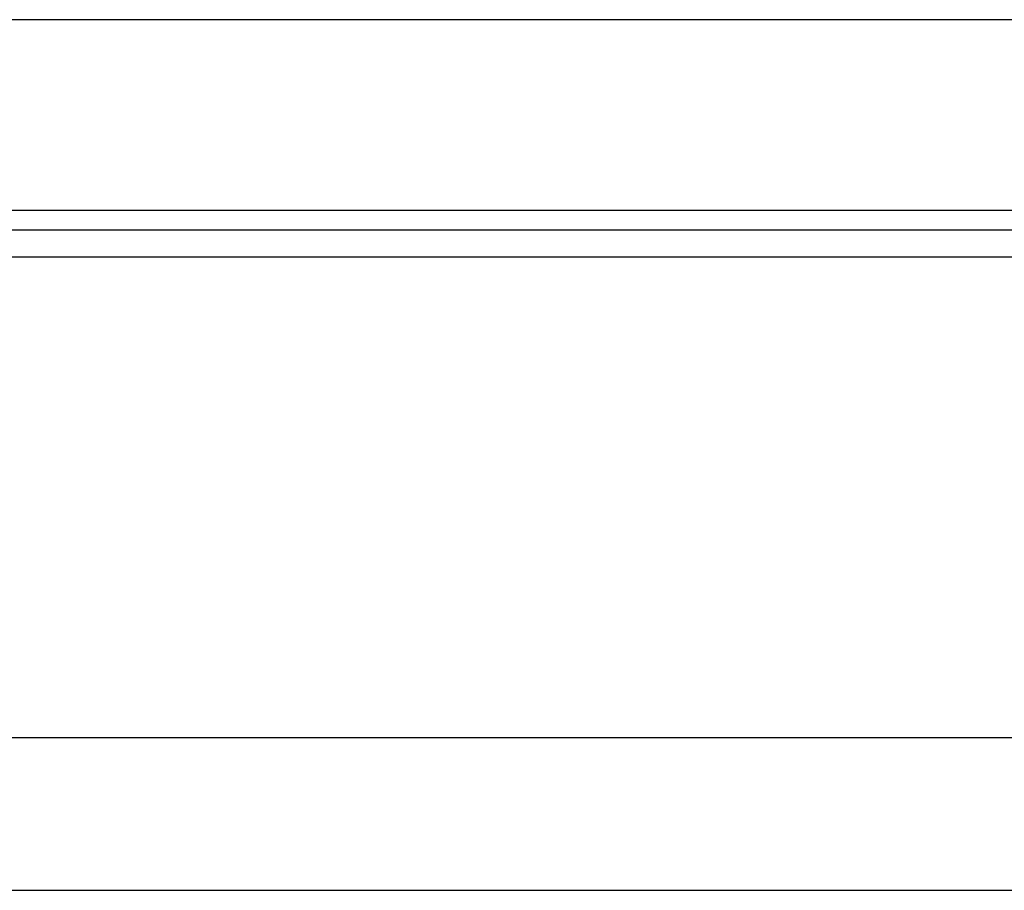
# Model space of a CAD drawing. Header units: millimetres. Extents: x 15 to 559, y 152 to 343.
# Tile 23 of 49: x 419 to 432, y 178 to 189. Entities that reach past the tile are written whole.
import ezdxf

# ---------------------------------------------------------------- set-up
doc = ezdxf.new("R2010")
doc.units = ezdxf.units.MM
doc.header["$LTSCALE"] = 0.15
doc.layers.add('2', color=7, linetype='CONTINUOUS', true_color=0xffffff)
doc.layers.add('OUT', color=3, linetype='CONTINUOUS')

msp = doc.modelspace()

# ---------------------------------------------------------------- linework, layer by layer
at = {"layer": '2', "color": 0, "linetype": 'Continuous'}
for p, q in [((312.921, 186.18), (559.179, 186.18)), ((313.142, 185.827), (559.179, 185.827)), ((314.783, 179.534), (559.179, 179.534)), ((259.179, 177.534), (559.179, 177.534))]:
    msp.add_line(p, q, dxfattribs=at)
at = {"layer": 'OUT', "color": 0}
for p, q in [((470.179, 188.934), (398.179, 188.934)), ((504.179, 186.434), (364.179, 186.434))]:
    msp.add_line(p, q, dxfattribs=at)

doc.saveas('drawing.dxf')
